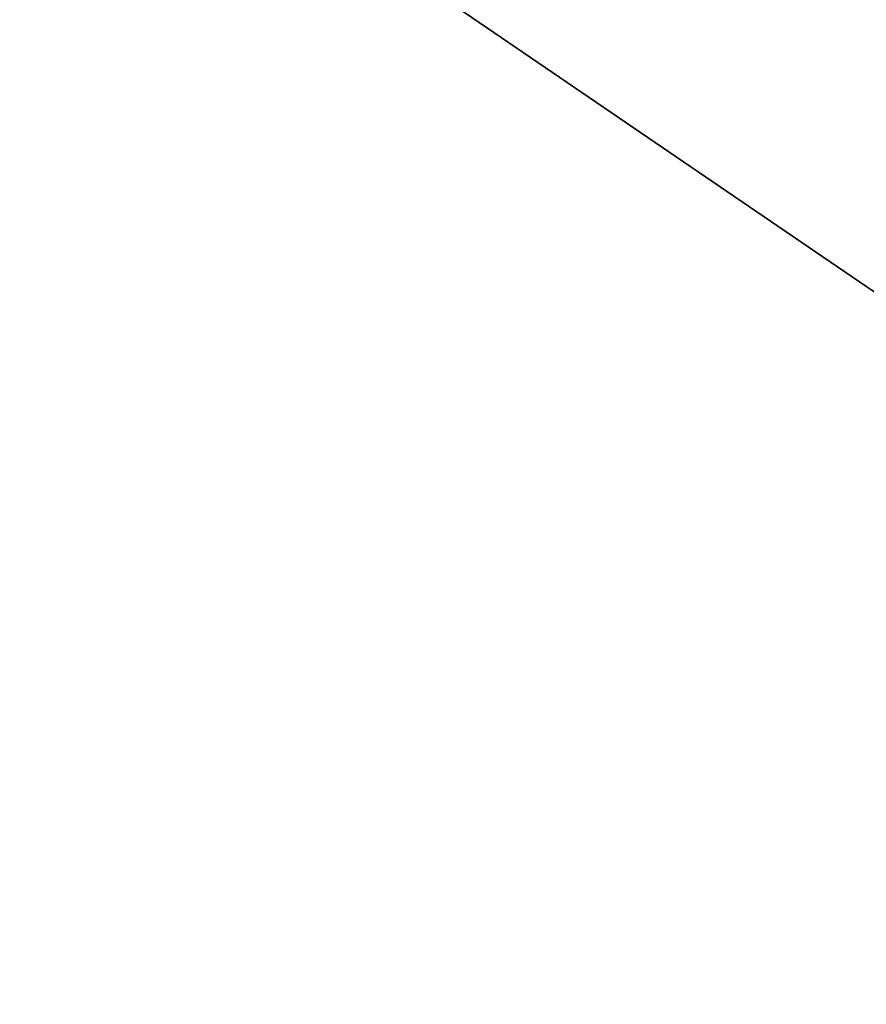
# Model space of a CAD drawing. Header units: centimetres. Extents: x -54 to 171, y -22 to 171.
# Tile 103 of 256: x -31.406 to -31.243, y 80.871 to 81.061. Entities that reach past the tile are written whole.
import ezdxf

# ---------------------------------------------------------------- set-up
doc = ezdxf.new("R2010")
doc.units = ezdxf.units.CM
doc.header["$MEASUREMENT"] = 0
for name, color, linetype in [('Frida DC -V3 v33_Sketch16', 7, 'Continuous'), ('Frida DC -V3 v33_Sketch43', 7, 'Continuous'), ('Frida DC -V3 v33_Sketch60', 7, 'Continuous'), ('Frida DC -V3 v33_Sketch67', 7, 'Continuous')]:
    doc.layers.add(name, color=color, linetype=linetype)

msp = doc.modelspace()

# ---------------------------------------------------------------- linework, layer by layer
at = {"layer": 'Frida DC -V3 v33_Sketch16'}
for points, knots in [([(-31.37571, 83.37369, 4.9625), (-29.83873, 76.76289, 4.9625), (-28.29979, 70.14825, 4.9625), (-25.22161, 56.92609, 4.9625), (-23.68052, 50.31057, 4.9625), (-22.13948, 43.69917, 4.9625)], [-40.726872, -40.726872, -40.726872, -40.726872, -20.365873, -20.365873, 0, 0, 0, 0]), ([(-22.13948, 43.69917, 5.4625), (-23.67387, 50.30637, 5.4625), (-25.20818, 56.91801, 5.4625), (-28.2718, 70.13019, 5.4625), (-29.80309, 76.73929, 5.4625), (-31.3321, 83.34431, 5.4625)], [-40.688562, -40.688562, -40.688562, -40.688562, -20.339081, -20.339081, 0, 0, 0, 0])]:
    msp.add_open_spline(points, degree=3, knots=knots, dxfattribs=at)
at = {"layer": 'Frida DC -V3 v33_Sketch43', "extrusion": (0, 0, -1)}
msp.add_arc((31.34454, 81.87071, 212.5), 1.45, 214.323, 304.323, dxfattribs=at)
at = {"layer": 'Frida DC -V3 v33_Sketch60'}
msp.add_open_spline([(-31.3961, 83.48001), (-31.3961, 83.48001, 2.96127), (-31.20308, 83.34823, 5.69829), (-30.8305, 83.09384, 8.18117), (-30.45278, 82.83596, 10.69824), (-29.89082, 82.45229, 12.94902), (-29.17272, 81.96201, 14.88387), (-28.6177, 81.58308, 16.37932), (-27.97083, 81.14143, 17.68453), (-27.24129, 80.64334, 18.80493), (-26.49277, 80.1323, 19.95445), (-25.65914, 79.56314, 20.91), (-24.71759, 78.92031, 21.72139), (-23.798, 78.29246, 22.51385), (-22.76956, 77.59031, 23.17272), (-21.60637, 76.79615, 23.74748), (-20.1334, 75.79049, 24.4753), (-18.44601, 74.63844, 25.0677), (-16.57161, 73.3587, 25.58527), (-14.68895, 72.07333, 26.10513), (-12.6187, 70.65989, 26.55079), (-10.41284, 69.15386, 26.95517), (-8.34706, 67.74346, 27.33387), (-6.16261, 66.25204, 27.67667), (-3.91687, 64.71878, 27.96922), (-1.69627, 63.20269, 28.25848), (0.58479, 61.64531, 28.49905), (2.85306, 60.09666, 28.6315), (5.45256, 58.32188, 28.78329), (8.0353, 56.55853, 28.79216), (10.45939, 54.9035, 28.50177), (12.43417, 53.55524, 28.26521), (14.30012, 52.28127, 27.82726), (15.98755, 51.12919, 27.0995), (17.36689, 50.18746, 26.50462), (18.62657, 49.32743, 25.71905), (19.75969, 48.5538, 24.68197), (20.96419, 47.73144, 23.57956), (22.0313, 47.00288, 22.19207), (22.95257, 46.37389, 20.39433), (23.80693, 45.79058, 18.72715), (24.53363, 45.29443, 16.70216), (25.09605, 44.91044, 14.24552), (25.68415, 44.50892, 11.67671), (26.09033, 44.2316, 8.63685), (26.28357, 44.09967, 5.09653), (26.37077, 44.04014, 3.49899), (26.41494, 44.00998, 1.80015), (26.41494, 44.00998)], degree=3, knots=[0, 0, 0, 0, 0.074795, 0.074795, 0.074795, 0.15062, 0.15062, 0.15062, 0.209226, 0.209226, 0.209226, 0.269355, 0.269355, 0.269355, 0.328082, 0.328082, 0.328082, 0.402449, 0.402449, 0.402449, 0.477142, 0.477142, 0.477142, 0.547093, 0.547093, 0.547093, 0.616261, 0.616261, 0.616261, 0.695529, 0.695529, 0.695529, 0.760105, 0.760105, 0.760105, 0.81289, 0.81289, 0.81289, 0.869, 0.869, 0.869, 0.921036, 0.921036, 0.921036, 0.975447, 0.975447, 0.975447, 1, 1, 1, 1], dxfattribs=at)
at = {"layer": 'Frida DC -V3 v33_Sketch67'}
for p, q in [((-35.21302, 83.7205), (-30.70901, 80.64542)), ((-27.07019, 78.16104), (-31.57919, 81.23952)), ((-27.07019, 78.16104), (-31.57919, 81.23952))]:
    msp.add_line(p, q, dxfattribs=at)
msp.add_circle((-32.57023, 81.91615), 1.2, dxfattribs=at)

doc.saveas('drawing.dxf')
